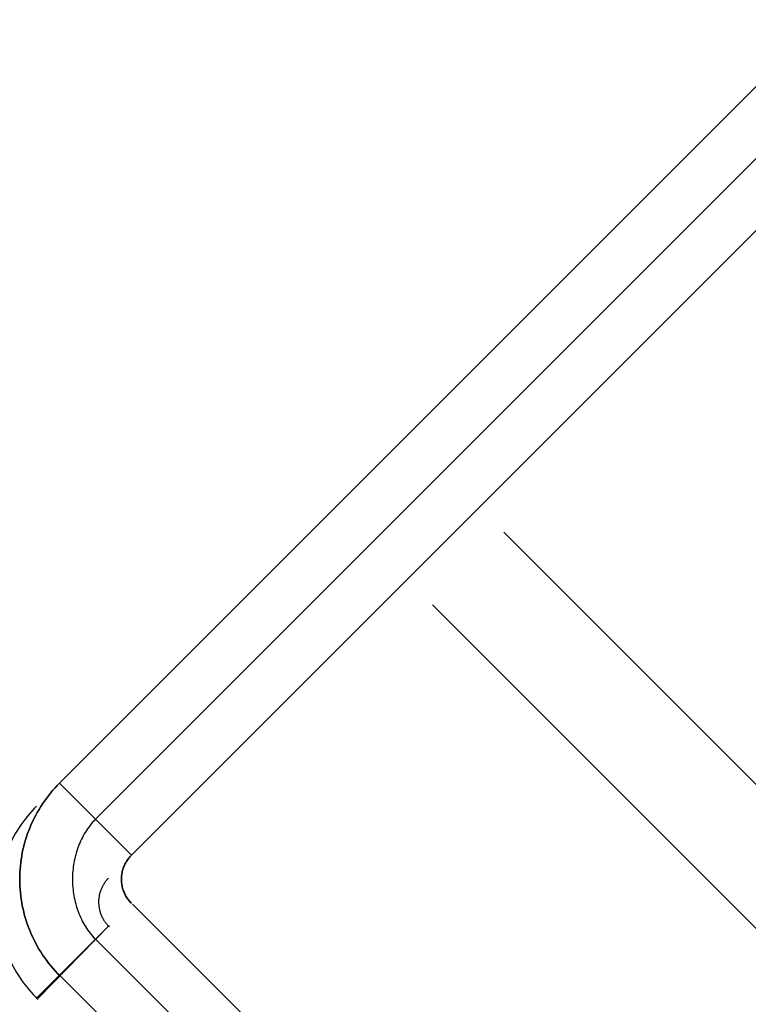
# Model space of a CAD drawing. Header units: millimetres. Extents: x -1030 to 192, y -442 to 180.
# Tile 99 of 256: x -1030 to -1019, y 144 to 158. Entities that reach past the tile are written whole.
import ezdxf

# ---------------------------------------------------------------- set-up
doc = ezdxf.new("R2010")
doc.units = ezdxf.units.MM
doc.header["$MEASUREMENT"] = 0
doc.layers.add('OVIDIO 120x60x72h', color=7, linetype='Continuous')

msp = doc.modelspace()

# ---------------------------------------------------------------- linework, layer by layer
at = {"layer": 'OVIDIO 120x60x72h'}
for points in [[(-996.9590536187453, 179.3695852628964), (-1029.485310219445, 146.8433286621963)], [(-1029.485310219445, 146.8433286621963), (-996.9590536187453, 179.3695852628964)], [(-996.4287263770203, 178.8392580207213), (-1028.95498297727, 146.3130014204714)], [(-1028.424652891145, 145.7826713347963), (-995.8983962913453, 178.3089279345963)], [(-995.8983962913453, 178.3089279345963), (-1028.424652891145, 145.7826713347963)], [(-1002.439134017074, 173.8895105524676), (-1024.005235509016, 152.3234090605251)], [(-1001.37847384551, 172.8288503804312), (-1022.944575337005, 151.2627488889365)], [(-986.7408668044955, 114.3516162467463), (-1022.93222170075, 150.5429711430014)], [(-987.8013770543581, 113.2911059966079), (-1023.985366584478, 149.4750955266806)], [(-1028.424652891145, 145.7826713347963), (-1029.485310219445, 146.8433286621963)], [(-1029.485310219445, 146.8433286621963), (-1028.424652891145, 145.7826713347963)], [(-1011.277763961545, 126.8671144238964), (-1028.95083629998, 144.5401867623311)]]:
    msp.add_lwpolyline(points, dxfattribs=at)
at = {"layer": 'OVIDIO 120x60x72h', "extrusion": (0.9998841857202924, -0.0002316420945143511, -0.01521714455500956)}
for points in [[(146.6048249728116, 19.90783911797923), (157.5675217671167, 739.9912157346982)], [(157.5675217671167, 739.9912157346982), (146.6048249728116, 19.90783911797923)]]:
    msp.add_lwpolyline(points, dxfattribs=at)
at = {"layer": 'OVIDIO 120x60x72h', "extrusion": (0.9998841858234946, -0.0002316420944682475, -0.01521713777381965)}
for points in [[(156.5071150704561, 740.0073665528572), (145.5444133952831, 19.9239900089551)], [(145.5444133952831, 19.9239900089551), (156.5071150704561, 740.0073665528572)]]:
    msp.add_lwpolyline(points, dxfattribs=at)
at = {"layer": 'OVIDIO 120x60x72h', "extrusion": (-0.0002316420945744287, 0.9998841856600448, -0.015217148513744)}
msp.add_lwpolyline([(1019.07477025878, 757.8812596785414), (1030.037569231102, 37.79098441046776)], dxfattribs=at)
at = {"layer": 'OVIDIO 120x60x72h', "extrusion": (-0.0002316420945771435, 0.9998841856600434, -0.01521714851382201)}
msp.add_lwpolyline([(1017.57482580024, 757.8642503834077), (1028.537727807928, 37.76720725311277)], dxfattribs=at)
at = {"layer": 'OVIDIO 120x60x72h', "extrusion": (0.7039764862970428, 0.709897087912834, -0.02152280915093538)}
for points in [[(832.3063761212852, 742.3619230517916), (832.3895906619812, 24.61867332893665), (832.3982458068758, 22.17140133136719)], [(832.3982458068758, 22.17140133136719), (832.3895906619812, 24.61867332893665), (832.3063761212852, 742.3619230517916)]]:
    msp.add_lwpolyline(points, dxfattribs=at)
at = {"layer": 'OVIDIO 120x60x72h', "extrusion": (-0.0002316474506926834, 0.9998846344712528, -0.01518762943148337)}
for points in [[(1029.443050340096, 37.76489417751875), (1018.458589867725, 757.8620438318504)], [(1018.458589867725, 757.8620438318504), (1029.443050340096, 37.76489417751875)]]:
    msp.add_lwpolyline(points, dxfattribs=at)
at = {"layer": 'OVIDIO 120x60x72h', "extrusion": (0.01521891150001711, 0.01521891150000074, 0.9997683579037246)}
msp.add_lwpolyline([(-1029.907582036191, 146.5233967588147), (-1029.942860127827, 146.4872243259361), (-1029.977274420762, 146.4501045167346), (-1030.010787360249, 146.4120685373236), (-1030.043362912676, 146.3731495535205), (-1030.074966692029, 146.3333825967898), (-1030.105566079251, 146.2928044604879), (-1030.135130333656, 146.2514535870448), (-1030.163630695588, 146.2093699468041), (-1030.191040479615, 146.1665949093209), (-1030.217335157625, 146.1231711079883), (-1030.242492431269, 146.0791422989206), (-1030.266492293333, 146.0345532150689), (-1030.289317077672, 145.989449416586), (-1030.310951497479, 145.9438771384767), (-1030.331382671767, 145.8978831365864), (-1030.350600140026, 145.8515145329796), (-1030.368595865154, 145.8048186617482), (-1030.385364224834, 145.7578429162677), (-1030.40090199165, 145.7106345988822), (-1030.415208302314, 145.6632407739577), (-1030.428284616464, 145.6157081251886), (-1030.44013466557, 145.5680828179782), (-1030.450764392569, 145.520410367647), (-1030.460181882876, 145.4727355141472), (-1030.468397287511, 145.4251021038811), (-1030.475422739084, 145.3775529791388), (-1030.481272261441, 145.3301298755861), (-1030.485961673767, 145.2828733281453), (-1030.489508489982, 145.2358225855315), (-1030.491931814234, 145.189015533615), (-1030.49325223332, 145.1424886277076), (-1030.493491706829, 145.096276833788), (-1030.492661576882, 145.0500097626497), (-1030.490743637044, 145.0034406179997), (-1030.487716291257, 144.9566047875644), (-1030.483559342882, 144.9095391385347), (-1030.478254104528, 144.8622819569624), (-1030.471783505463, 144.8148728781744), (-1030.464132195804, 144.7673528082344), (-1030.455286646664, 144.719763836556), (-1030.445235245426, 144.6721491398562), (-1030.433968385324, 144.6245528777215), (-1030.421478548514, 144.5770200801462), (-1030.40776038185, 144.5295965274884), (-1030.392810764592, 144.4823286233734), (-1030.376628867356, 144.4352632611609), (-1030.359216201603, 144.3884476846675), (-1030.340576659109, 144.3419293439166), (-1030.320716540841, 144.2957557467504), (-1030.299644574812, 144.2499743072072), (-1030.277371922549, 144.204632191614), (-1030.253912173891, 144.1597761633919), (-1030.229281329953, 144.1154524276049), (-1030.203497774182, 144.0717064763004), (-1030.176582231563, 144.0285829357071), (-1030.14855771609, 143.9861254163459), (-1030.119449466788, 143.9443763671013), (-1030.089284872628, 143.9033769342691), (-1030.058093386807, 143.8631668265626), (-1030.025906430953, 143.8237841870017), (-1029.992757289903, 143.7852654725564), (-1029.958680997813, 143.7476453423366), (-1029.923714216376, 143.7109565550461), (-1029.887895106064, 143.6752298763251)], dxfattribs=at)
at = {"layer": 'OVIDIO 120x60x72h', "extrusion": (0.01521891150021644, 0.01521891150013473, 0.9997683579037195)}
msp.add_lwpolyline([(-1028.847044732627, 145.4626137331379), (-1028.855614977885, 145.4538325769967), (-1028.864004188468, 145.444802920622), (-1028.872202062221, 145.4355300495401), (-1028.880198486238, 145.4260198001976), (-1028.887983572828, 145.4162785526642), (-1028.895547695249, 145.4063132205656), (-1028.902881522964, 145.3961312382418), (-1028.909976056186, 145.3857405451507), (-1028.916822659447, 145.3751495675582), (-1028.923413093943, 145.3643671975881), (-1028.929739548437, 145.3534027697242), (-1028.935794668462, 145.342266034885), (-1028.94157158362, 145.3309671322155), (-1028.947063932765, 145.3195165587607), (-1028.952265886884, 145.3079251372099), (-1028.957172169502, 145.2962039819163), (-1028.961778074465, 145.2843644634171), (-1028.96607948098, 145.2724181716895), (-1028.970072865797, 145.2603768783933), (-1028.973755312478, 145.2482524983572), (-1028.977124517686, 145.2360570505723), (-1028.980178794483, 145.223802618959), (-1028.982917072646, 145.2115013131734), (-1028.985338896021, 145.1991652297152), (-1028.987444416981, 145.1868064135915), (-1028.989234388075, 145.1744368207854), (-1028.990710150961, 145.1620682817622), (-1028.991873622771, 145.1497124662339), (-1028.99272728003, 145.1373808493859), (-1028.993274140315, 145.1250846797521), (-1028.993517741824, 145.1128349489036), (-1028.993462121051, 145.1006423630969), (-1028.993108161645, 145.0884291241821), (-1028.992451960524, 145.0761686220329), (-1028.991489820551, 145.0638717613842), (-1028.990218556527, 145.051549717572), (-1028.988635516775, 145.0392139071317), (-1028.986738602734, 145.0268759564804), (-1028.984526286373, 145.0145476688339), (-1028.981997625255, 145.0022409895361), (-1028.979152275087, 144.9899679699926), (-1028.975990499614, 144.9777407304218), (-1028.972513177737, 144.9655714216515), (-1028.968721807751, 144.9534721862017), (-1028.964618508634, 144.9414551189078), (-1028.960206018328, 144.9295322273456), (-1028.955487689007, 144.9177153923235), (-1028.95046747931, 144.9060163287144), (-1028.945149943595, 144.8944465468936), (-1028.939540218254, 144.8830173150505), (-1028.933644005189, 144.8717396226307), (-1028.927467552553, 144.8606241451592), (-1028.921017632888, 144.8496812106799), (-1028.914301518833, 144.8389207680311), (-1028.907326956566, 144.8283523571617), (-1028.900102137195, 144.8179850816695), (-1028.892635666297, 144.8078275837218), (-1028.884936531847, 144.7978880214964), (-1028.877014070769, 144.788174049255), (-1028.868877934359, 144.7786928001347), (-1028.860538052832, 144.7694508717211), (-1028.852004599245, 144.7604543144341), (-1028.843287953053, 144.75170862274), (-1028.834398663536, 144.7432187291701)], dxfattribs=at)
at = {"layer": 'OVIDIO 120x60x72h', "extrusion": (0.0152196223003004, 0.01521962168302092, 0.9997683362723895)}
msp.add_lwpolyline([(-1029.907985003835, 143.6949039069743), (-1028.847140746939, 144.7555023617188)], dxfattribs=at)
at = {"layer": 'OVIDIO 120x60x72h', "extrusion": (0.01397395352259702, 0.01421730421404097, 0.9998012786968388)}
for points in [[(-1029.873120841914, 143.6896455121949), (-1028.821535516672, 144.759331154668)], [(-1028.821535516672, 144.759331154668), (-1029.873120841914, 143.6896455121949)]]:
    msp.add_lwpolyline(points, dxfattribs=at)
at = {"layer": 'OVIDIO 120x60x72h', "extrusion": (-0.0004026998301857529, 0.0004026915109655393, 0.9999998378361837)}
for points in [[(-1028.410771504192, 145.0605132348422), (-1010.732935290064, 127.383045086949)], [(-1010.732935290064, 127.383045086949), (-1028.410771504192, 145.0605132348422)]]:
    msp.add_lwpolyline(points, dxfattribs=at)
at = {"layer": 'OVIDIO 120x60x72h', "extrusion": (-8.002650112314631e-07, 8.002674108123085e-07, 0.9999999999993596)}
for points in [[(-1011.80794272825, 126.3368787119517), (-1029.476411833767, 144.0054007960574)], [(-1029.476411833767, 144.0054007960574), (-1011.80794272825, 126.3368787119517)]]:
    msp.add_lwpolyline(points, dxfattribs=at)
at = {"layer": 'OVIDIO 120x60x72h'}
for points in [[(-1029.485310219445, 146.8433286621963, 35.57830267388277), (-1029.519598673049, 146.8081784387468, 35.57830313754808), (-1029.553005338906, 146.772191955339, 35.57830354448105), (-1029.585513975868, 146.735393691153, 35.57830389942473), (-1029.617108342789, 146.697808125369, 35.5783042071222), (-1029.647772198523, 146.6594597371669, 35.57830447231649), (-1029.677489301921, 146.6203730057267, 35.57830469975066), (-1029.706243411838, 146.5805724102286, 35.57830489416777), (-1029.734018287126, 146.5400824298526, 35.57830506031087), (-1029.76079768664, 146.4989275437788, 35.578305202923), (-1029.786565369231, 146.4571322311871, 35.57830532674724), (-1029.811305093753, 146.4147209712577, 35.57830543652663), (-1029.83500061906, 146.3717182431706, 35.57830553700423), (-1029.857635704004, 146.3281485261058, 35.57830563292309), (-1029.879194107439, 146.2840362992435, 35.57830572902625), (-1029.899659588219, 146.2394060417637, 35.57830583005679), (-1029.919015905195, 146.1942822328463, 35.57830594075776), (-1029.937248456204, 146.1486902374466, 35.57830606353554), (-1029.954349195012, 146.1026589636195, 35.57830619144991), (-1029.970311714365, 146.056218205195, 35.57830631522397), (-1029.985129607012, 146.0093977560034, 35.57830642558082), (-1029.9987964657, 145.9622274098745, 35.57830651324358), (-1030.011305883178, 145.9147369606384, 35.57830656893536), (-1030.022651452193, 145.8669562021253, 35.57830658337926), (-1030.032826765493, 145.8189149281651, 35.5783065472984), (-1030.041825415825, 145.7706429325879, 35.57830645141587), (-1030.049640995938, 145.7221700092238, 35.5783062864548), (-1030.056267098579, 145.6735259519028, 35.57830604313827), (-1030.061697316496, 145.6247405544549, 35.57830571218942), (-1030.065925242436, 145.5758436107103, 35.57830528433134), (-1030.068944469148, 145.526864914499, 35.57830475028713), (-1030.07074858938, 145.477834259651, 35.5783041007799), (-1030.071331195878, 145.4287814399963, 35.57830332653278), (-1030.07068828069, 145.3797357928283, 35.57830242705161), (-1030.068825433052, 145.3307248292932, 35.57830143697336), (-1030.065750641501, 145.2817756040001, 35.57830039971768), (-1030.061471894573, 145.2329151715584, 35.57829935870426), (-1030.055997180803, 145.1841705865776, 35.57829835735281), (-1030.049334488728, 145.1355689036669, 35.57829743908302), (-1030.041491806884, 145.0871371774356, 35.57829664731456), (-1030.032477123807, 145.0389024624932, 35.57829602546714), (-1030.022298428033, 144.9908918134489, 35.57829561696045), (-1030.010963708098, 144.9431322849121, 35.57829546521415), (-1029.998480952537, 144.8956509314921, 35.57829561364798), (-1029.984858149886, 144.8484748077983, 35.57829610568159), (-1029.970103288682, 144.8016309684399, 35.57829698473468), (-1029.954224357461, 144.7551464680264, 35.57829829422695), (-1029.937229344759, 144.7090483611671, 35.57830007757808), (-1029.919126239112, 144.6633637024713, 35.57830237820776), (-1029.899920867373, 144.618118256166, 35.57830519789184), (-1029.879610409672, 144.5733326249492, 35.57830837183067), (-1029.858189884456, 144.5290261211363, 35.5783116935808), (-1029.835654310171, 144.4852180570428, 35.57831495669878), (-1029.811998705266, 144.4419277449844, 35.57831795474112), (-1029.787218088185, 144.3991744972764, 35.57832048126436), (-1029.761307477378, 144.3569776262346, 35.57832232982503), (-1029.734261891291, 144.3153564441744, 35.57832329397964), (-1029.70607634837, 144.2743302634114, 35.57832316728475), (-1029.676745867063, 144.2339183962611, 35.57832174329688), (-1029.646265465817, 144.1941401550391, 35.57831881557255), (-1029.614630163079, 144.1550148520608, 35.5783141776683), (-1029.581834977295, 144.1165617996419, 35.57830762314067), (-1029.547874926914, 144.0788003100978, 35.57829894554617), (-1029.512745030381, 144.0417496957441, 35.57828793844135), (-1029.476440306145, 144.0054292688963, 35.57827439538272)], [(-1029.476440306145, 144.0054292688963, 35.57827439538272), (-1029.512745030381, 144.0417496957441, 35.57828793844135), (-1029.547874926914, 144.0788003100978, 35.57829894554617), (-1029.581834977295, 144.1165617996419, 35.57830762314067), (-1029.614630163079, 144.1550148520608, 35.5783141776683), (-1029.646265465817, 144.1941401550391, 35.57831881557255), (-1029.676745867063, 144.2339183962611, 35.57832174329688), (-1029.70607634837, 144.2743302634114, 35.57832316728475), (-1029.734261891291, 144.3153564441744, 35.57832329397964), (-1029.761307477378, 144.3569776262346, 35.57832232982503), (-1029.787218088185, 144.3991744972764, 35.57832048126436), (-1029.811998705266, 144.4419277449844, 35.57831795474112), (-1029.835654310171, 144.4852180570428, 35.57831495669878), (-1029.858189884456, 144.5290261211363, 35.5783116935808), (-1029.879610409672, 144.5733326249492, 35.57830837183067), (-1029.899920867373, 144.618118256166, 35.57830519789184), (-1029.919126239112, 144.6633637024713, 35.57830237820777), (-1029.937229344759, 144.7090483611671, 35.57830007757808), (-1029.954224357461, 144.7551464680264, 35.57829829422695), (-1029.970103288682, 144.8016309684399, 35.57829698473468), (-1029.984858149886, 144.8484748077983, 35.57829610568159), (-1029.998480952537, 144.8956509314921, 35.57829561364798), (-1030.010963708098, 144.9431322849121, 35.57829546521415), (-1030.022298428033, 144.9908918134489, 35.57829561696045), (-1030.032477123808, 145.0389024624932, 35.57829602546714), (-1030.041491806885, 145.0871371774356, 35.57829664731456), (-1030.049334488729, 145.1355689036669, 35.57829743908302), (-1030.055997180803, 145.1841705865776, 35.57829835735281), (-1030.061471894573, 145.2329151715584, 35.57829935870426), (-1030.065750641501, 145.2817756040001, 35.57830039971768), (-1030.068825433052, 145.3307248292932, 35.57830143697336), (-1030.07068828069, 145.3797357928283, 35.57830242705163), (-1030.071331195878, 145.4287814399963, 35.57830332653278), (-1030.07074858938, 145.477834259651, 35.5783041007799), (-1030.068944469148, 145.526864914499, 35.57830475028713), (-1030.065925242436, 145.5758436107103, 35.57830528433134), (-1030.061697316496, 145.6247405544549, 35.57830571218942), (-1030.056267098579, 145.6735259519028, 35.57830604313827), (-1030.049640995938, 145.7221700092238, 35.5783062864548), (-1030.041825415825, 145.7706429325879, 35.57830645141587), (-1030.032826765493, 145.8189149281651, 35.5783065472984), (-1030.022651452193, 145.8669562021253, 35.57830658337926), (-1030.011305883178, 145.9147369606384, 35.57830656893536), (-1029.9987964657, 145.9622274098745, 35.57830651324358), (-1029.985129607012, 146.0093977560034, 35.57830642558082), (-1029.970311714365, 146.056218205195, 35.57830631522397), (-1029.954349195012, 146.1026589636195, 35.57830619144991), (-1029.937248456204, 146.1486902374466, 35.57830606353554), (-1029.919015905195, 146.1942822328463, 35.57830594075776), (-1029.899659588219, 146.2394060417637, 35.57830583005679), (-1029.879194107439, 146.2840362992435, 35.57830572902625), (-1029.857635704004, 146.3281485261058, 35.57830563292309), (-1029.83500061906, 146.3717182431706, 35.57830553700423), (-1029.811305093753, 146.4147209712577, 35.57830543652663), (-1029.786565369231, 146.4571322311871, 35.57830532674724), (-1029.76079768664, 146.4989275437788, 35.578305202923), (-1029.734018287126, 146.5400824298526, 35.57830506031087), (-1029.706243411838, 146.5805724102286, 35.57830489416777), (-1029.677489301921, 146.6203730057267, 35.57830469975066), (-1029.647772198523, 146.6594597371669, 35.57830447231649), (-1029.617108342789, 146.697808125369, 35.5783042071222), (-1029.585513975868, 146.735393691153, 35.57830389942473), (-1029.553005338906, 146.772191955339, 35.57830354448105), (-1029.519598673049, 146.8081784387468, 35.57830313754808), (-1029.485310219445, 146.8433286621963, 35.57830267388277)], [(-1028.95497924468, 146.3129977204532, 35.57830267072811), (-1028.975792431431, 146.2909690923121, 35.57791257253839), (-1028.995945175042, 146.268406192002, 35.57752359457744), (-1029.015437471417, 146.2453262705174, 35.57713589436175), (-1029.034269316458, 146.2217465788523, 35.57674962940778), (-1029.052440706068, 146.1976843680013, 35.57636495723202), (-1029.069951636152, 146.1731568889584, 35.57598203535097), (-1029.086802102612, 146.148181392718, 35.57560102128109), (-1029.102992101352, 146.1227751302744, 35.57522207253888), (-1029.118521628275, 146.0969553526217, 35.57484534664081), (-1029.133390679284, 146.0707393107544, 35.57447100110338), (-1029.147599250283, 146.0441442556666, 35.57409919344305), (-1029.161147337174, 146.0171874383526, 35.57373008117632), (-1029.174034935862, 145.9898861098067, 35.57336382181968), (-1029.186262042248, 145.962257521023, 35.5730005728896), (-1029.197828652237, 145.9343189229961, 35.57264049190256), (-1029.208734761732, 145.9060875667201, 35.57228373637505), (-1029.218980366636, 145.8775807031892, 35.57193046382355), (-1029.228565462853, 145.8488155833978, 35.57158083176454), (-1029.237490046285, 145.81980945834, 35.57123499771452), (-1029.245754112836, 145.7905795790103, 35.57089311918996), (-1029.253357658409, 145.7611431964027, 35.57055535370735), (-1029.260300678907, 145.7315175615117, 35.57022185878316), (-1029.266583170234, 145.7017199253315, 35.56989279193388), (-1029.272205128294, 145.6717675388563, 35.569568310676), (-1029.277166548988, 145.6416776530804, 35.56924857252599), (-1029.281467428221, 145.6114675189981, 35.56893373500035), (-1029.285107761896, 145.5811543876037, 35.56862395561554), (-1029.288087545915, 145.5507555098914, 35.56831939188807), (-1029.290406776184, 145.5202881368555, 35.56802020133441), (-1029.292065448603, 145.4897695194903, 35.56772654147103), (-1029.293063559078, 145.45921690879, 35.56743856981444), (-1029.29340110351, 145.428647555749, 35.5671564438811), (-1029.293078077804, 145.3980787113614, 35.5668803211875), (-1029.292094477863, 145.3675276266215, 35.56661035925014), (-1029.29045029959, 145.3370115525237, 35.56634671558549), (-1029.288145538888, 145.3065477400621, 35.56608954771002), (-1029.28518019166, 145.2761534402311, 35.56583901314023), (-1029.28155425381, 145.2458459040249, 35.5655952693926), (-1029.277267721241, 145.2156423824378, 35.5653584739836), (-1029.272320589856, 145.1855601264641, 35.56512878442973), (-1029.266712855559, 145.155616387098, 35.56490635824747), (-1029.260444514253, 145.1258284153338, 35.5646913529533), (-1029.25351556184, 145.0962134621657, 35.56448392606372), (-1029.245925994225, 145.0667887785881, 35.56428423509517), (-1029.237675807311, 145.0375716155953, 35.56409243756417), (-1029.228764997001, 145.0085792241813, 35.5639086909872), (-1029.219193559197, 144.9798288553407, 35.56373315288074), (-1029.208961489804, 144.9513377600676, 35.56356598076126), (-1029.198068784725, 144.9231231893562, 35.56340733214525), (-1029.186515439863, 144.8952023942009, 35.5632573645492), (-1029.174301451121, 144.8675926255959, 35.56311623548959), (-1029.161426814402, 144.8403111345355, 35.56298410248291), (-1029.14789152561, 144.813375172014, 35.56286112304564), (-1029.133695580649, 144.7868019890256, 35.56274745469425), (-1029.11883897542, 144.7606088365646, 35.56264325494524), (-1029.103321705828, 144.7348129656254, 35.56254868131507), (-1029.087143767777, 144.709431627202, 35.56246389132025), (-1029.070305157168, 144.6844820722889, 35.56238904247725), (-1029.052805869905, 144.6599815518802, 35.56232429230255), (-1029.034645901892, 144.6359473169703, 35.56226979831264), (-1029.015825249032, 144.6123966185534, 35.562225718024), (-1028.996343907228, 144.5893467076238, 35.56219220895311), (-1028.976201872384, 144.5668148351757, 35.56216942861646), (-1028.955399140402, 144.5448182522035, 35.56215753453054), (-1028.949892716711, 144.5391994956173, 35.56215624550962)], [(-1028.425170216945, 145.0750067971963, 35.54837154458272), (-1028.436532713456, 145.0867521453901, 35.54837077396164), (-1028.447499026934, 145.098868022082, 35.54836821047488), (-1028.458060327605, 145.1113393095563, 35.54836776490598), (-1028.468207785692, 145.1241508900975, 35.5483733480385), (-1028.47793257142, 145.1372876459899, 35.54838887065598), (-1028.487225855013, 145.1507344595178, 35.54841824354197), (-1028.496078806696, 145.1644762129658, 35.54846537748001), (-1028.504482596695, 145.1784977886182, 35.54853418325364), (-1028.512428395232, 145.1927840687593, 35.5486285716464), (-1028.519907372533, 145.2073199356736, 35.54875245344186), (-1028.526910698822, 145.2220902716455, 35.54890973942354), (-1028.533429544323, 145.2370799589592, 35.549104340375), (-1028.539455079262, 145.2522738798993, 35.54934016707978), (-1028.544978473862, 145.2676569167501, 35.54962113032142), (-1028.549990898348, 145.2832139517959, 35.54995114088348), (-1028.554483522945, 145.2989298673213, 35.55033410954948), (-1028.558448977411, 145.3147891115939, 35.55077280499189), (-1028.56188572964, 145.330774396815, 35.55126542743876), (-1028.564793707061, 145.3468680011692, 35.55180903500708), (-1028.567172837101, 145.3630522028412, 35.55240068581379), (-1028.56902304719, 145.3793092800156, 35.55303743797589), (-1028.570344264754, 145.395621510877, 35.55371634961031), (-1028.571136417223, 145.4119711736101, 35.55443447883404), (-1028.571399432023, 145.4283405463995, 35.55518888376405), (-1028.571133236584, 145.4447119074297, 35.55597662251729), (-1028.570337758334, 145.4610675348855, 35.55679475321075), (-1028.5690129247, 145.4773897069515, 35.55764033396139), (-1028.567158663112, 145.4936607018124, 35.55851042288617), (-1028.564774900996, 145.5098627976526, 35.55940207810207), (-1028.561861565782, 145.5259782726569, 35.56031235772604), (-1028.558418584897, 145.54198940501, 35.56123831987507), (-1028.55444588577, 145.5578784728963, 35.56217702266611), (-1028.549944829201, 145.5736281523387, 35.56312595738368), (-1028.544922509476, 145.5892227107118, 35.56408434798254), (-1028.539387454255, 145.6046468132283, 35.56505185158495), (-1028.533348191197, 145.619885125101, 35.56602812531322), (-1028.526813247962, 145.6349223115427, 35.56701282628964), (-1028.519791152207, 145.6497430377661, 35.56800561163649), (-1028.512290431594, 145.6643319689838, 35.56900613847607), (-1028.504319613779, 145.6786737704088, 35.57001406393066), (-1028.495887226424, 145.6927531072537, 35.57102904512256), (-1028.487001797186, 145.7065546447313, 35.57205073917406), (-1028.477671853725, 145.7200630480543, 35.57307880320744), (-1028.467905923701, 145.7332629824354, 35.57411289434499), (-1028.457712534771, 145.7461391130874, 35.57515266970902), (-1028.447100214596, 145.7586761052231, 35.5761977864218), (-1028.436077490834, 145.7708586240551, 35.57724790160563), (-1028.424652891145, 145.7826713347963, 35.57830267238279)], [(-1028.424652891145, 145.7826713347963, 35.57830267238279), (-1028.436077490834, 145.7708586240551, 35.57724790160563), (-1028.447100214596, 145.7586761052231, 35.5761977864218), (-1028.457712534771, 145.7461391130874, 35.57515266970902), (-1028.467905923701, 145.7332629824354, 35.57411289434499), (-1028.477671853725, 145.7200630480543, 35.57307880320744), (-1028.487001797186, 145.7065546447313, 35.57205073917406), (-1028.495887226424, 145.6927531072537, 35.57102904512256), (-1028.504319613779, 145.6786737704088, 35.57001406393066), (-1028.512290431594, 145.6643319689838, 35.56900613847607), (-1028.519791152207, 145.6497430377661, 35.56800561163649), (-1028.526813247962, 145.6349223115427, 35.56701282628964), (-1028.533348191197, 145.619885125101, 35.56602812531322), (-1028.539387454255, 145.6046468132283, 35.56505185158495), (-1028.544922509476, 145.5892227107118, 35.56408434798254), (-1028.549944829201, 145.5736281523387, 35.56312595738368), (-1028.55444588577, 145.5578784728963, 35.56217702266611), (-1028.558418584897, 145.54198940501, 35.56123831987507), (-1028.561861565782, 145.5259782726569, 35.56031235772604), (-1028.564774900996, 145.5098627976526, 35.55940207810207), (-1028.567158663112, 145.4936607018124, 35.55851042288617), (-1028.5690129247, 145.4773897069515, 35.55764033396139), (-1028.570337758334, 145.4610675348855, 35.55679475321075), (-1028.571133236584, 145.4447119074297, 35.55597662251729), (-1028.571399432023, 145.4283405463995, 35.55518888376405), (-1028.571136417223, 145.4119711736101, 35.55443447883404), (-1028.570344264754, 145.395621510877, 35.55371634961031), (-1028.56902304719, 145.3793092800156, 35.55303743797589), (-1028.567172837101, 145.3630522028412, 35.55240068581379), (-1028.564793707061, 145.3468680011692, 35.55180903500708), (-1028.56188572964, 145.330774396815, 35.55126542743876), (-1028.558448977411, 145.3147891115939, 35.55077280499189), (-1028.554483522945, 145.2989298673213, 35.55033410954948), (-1028.549990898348, 145.2832139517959, 35.54995114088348), (-1028.544978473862, 145.2676569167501, 35.54962113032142), (-1028.539455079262, 145.2522738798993, 35.54934016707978), (-1028.533429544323, 145.2370799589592, 35.549104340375), (-1028.526910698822, 145.2220902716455, 35.54890973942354), (-1028.519907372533, 145.2073199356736, 35.54875245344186), (-1028.512428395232, 145.1927840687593, 35.5486285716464), (-1028.504482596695, 145.1784977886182, 35.54853418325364), (-1028.496078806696, 145.1644762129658, 35.54846537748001), (-1028.487225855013, 145.1507344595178, 35.54841824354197), (-1028.47793257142, 145.1372876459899, 35.54838887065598), (-1028.468207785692, 145.1241508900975, 35.5483733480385), (-1028.458060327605, 145.1113393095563, 35.54836776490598), (-1028.447499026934, 145.098868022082, 35.54836821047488), (-1028.436532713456, 145.0867521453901, 35.54837077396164), (-1028.425170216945, 145.0750067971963, 35.54837154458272)]]:
    msp.add_polyline3d(points, dxfattribs=at)

doc.saveas('drawing.dxf')
